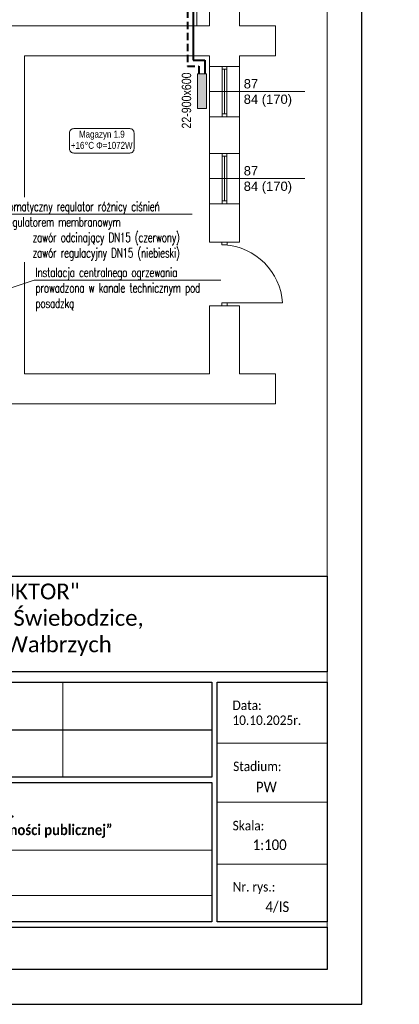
# Model space of a CAD drawing. Header units: millimetres. Extents: x -2390 to 43572, y -15084 to -12114.
# Tile 38 of 52: x 27559 to 28213, y -15084 to -13387. Entities that reach past the tile are written whole.
import ezdxf
from ezdxf import colors
from ezdxf.entities.mleader import LeaderData, LeaderLine
from ezdxf.enums import TextEntityAlignment as Align
from ezdxf.math import Vec2, Vec3

# ---------------------------------------------------------------- set-up
doc = ezdxf.new("R2010")
doc.units = ezdxf.units.MM
doc.linetypes.add('DASHED', pattern=[1.905, 1.27, -0.635])
for name, color, linetype, lineweight in [('@ opis C..O.', 7, 'Continuous', 18), ('IS-Działka (powrotna)', 5, 'DASHED', 40), ('IS-Działka (zasilająca)', 1, 'Continuous', 40), ('IS-Grzejnik', 7, 'Continuous', 5), ('IS-Grzejnik_etykieta', 7, 'Continuous', 5), ('IS-opis', 7, 'Continuous', 25), ('IS-ramka', 7, 'Continuous', 15), ('opisy', 5, 'Continuous', 5), ('stolarka', 3, 'Continuous', 9), ('ściany nośne', 1, 'Continuous', 25)]:
    doc.layers.add(name, color=color, linetype=linetype, lineweight=lineweight)
doc.layers.add('IS-pomocnicze', color=2, linetype='Continuous', plot=False)
doc.layers.add('IS-Room (Automatic)', color=7, linetype='Continuous', lineweight=5, true_color=0x000000)
doc.styles.add('Arial_Narrow_____', font='ARIALN.TTF')
doc.styles.add('ROMANS', font='romans.shx', dxfattribs={"height": 1})
doc.styles.add('SIMPLEX', font='simplex.shx', dxfattribs={"width": 0.75})
doc.styles.get("Standard").update_dxf_attribs({"font": 'arial.ttf'})
doc.styles.add('TABELKA', font='romans.shx', dxfattribs={"width": 0.9})

# ---------------------------------------------------------------- blocks, each defined once
blk = doc.blocks.new('_None')

msp = doc.modelspace()

# ---------------------------------------------------------------- hatches: boundary and pattern name
at = {"layer": 'IS-Grzejnik', "transparency": 33554687, "extrusion": (0, 0, -1)}
msp.add_hatch(color=256, dxfattribs=at).paths.add_polyline_path([(-27880.3, -13480), (-27880.4, -13540), (-27865.2, -13540.1), (-27865.2, -13480.1)])

# ---------------------------------------------------------------- linework, layer by layer
at = {"color": 0, "lineweight": 15, "ltscale": 10}
for p, q in [((27633.1, -14692.6), (27633.1, -14528.8)), ((28088.3, -14633.9), (27899, -14633.9)), ((28088.3, -14735.4), (27899, -14735.4)), ((27889.9, -14818.4), (26586.8, -14818.4)), ((27899, -14842.3), (28088.3, -14842.3)), ((27889.9, -14896.6), (26586.8, -14896.6))]:
    msp.add_line(p, q, dxfattribs=at)
at = {"color": 0, "ltscale": 10}
msp.add_line((26586.8, -14610.7), (27889.9, -14610.7), dxfattribs=at)
for points in [[(26586.8, -14346.1), (28088.3, -14346.1), (28088.3, -14510.6), (26586.8, -14510.6)], [(26586.8, -14528.8), (27889.9, -14528.8), (27889.9, -14692.6), (26586.8, -14692.6)], [(27899, -14528.8), (28088.3, -14528.8), (28088.3, -14942.1), (27899, -14942.1)], [(26586.8, -14701.7), (27889.9, -14701.7), (27889.9, -14942.1), (26586.8, -14942.1)], [(26586.8, -14951.2), (28088.3, -14951.2), (28088.3, -15024), (26586.8, -15024)]]:
    msp.add_lwpolyline(points, close=True, dxfattribs=at)
at = {"layer": 'IS-Działka (zasilająca)'}
msp.add_line((27877.5, -13456.7), (27877.5, -13480), dxfattribs=at)
at = {"layer": 'IS-Grzejnik', "extrusion": (0, 0, -1)}
msp.add_lwpolyline([(-27880.3, -13480), (-27880.4, -13540), (-27865.2, -13540.1), (-27865.2, -13480.1)], close=True, dxfattribs=at)
at = {"layer": 'IS-pomocnicze', "transparency": 33554687}
msp.add_lwpolyline([(22148.3, -15084), (28148.3, -15084), (28148.3, -12114), (22148.3, -12114), (22148.3, -15084)], dxfattribs=at)
at = {"layer": 'IS-ramka', "transparency": 33554687}
msp.add_lwpolyline([(22208.3, -15024), (28088.3, -15024), (28088.3, -12174), (22208.3, -12174)], close=True, dxfattribs=at)
at = {"layer": 'IS-Room (Automatic)'}
msp.add_lwpolyline([(27652, -13616.7), (27748.2, -13616.7, 0.414214), (27755.7, -13609.2), (27755.7, -13582, 0.414214), (27748.2, -13574.5), (27652, -13574.5, 0.414214), (27644.5, -13582), (27644.5, -13609.2, 0.414214)], format="xyb", close=True, dxfattribs=at)
at = {"layer": 'opisy', "color": 252, "lineweight": 0}
for p, q in [((27885.7, -13510.7), (28050.2, -13510.7)), ((27885.7, -13660.7), (28050.2, -13660.7))]:
    msp.add_line(p, q, dxfattribs=at)
at = {"layer": 'stolarka', "color": 252, "lineweight": 0}
for p, q in [((27907.7, -13472.2), (27907.7, -13467.2)), ((27915.7, -13472.2), (27907.7, -13472.2)), ((27907.7, -13472.2), (27907.7, -13549.2)), ((27911.7, -13472.2), (27911.7, -13549.2)), ((27915.7, -13467.2), (27915.7, -13472.2)), ((27915.7, -13472.2), (27915.7, -13549.2)), ((27915.7, -13549.2), (27907.7, -13549.2)), ((27907.7, -13549.2), (27907.7, -13554.2)), ((27915.7, -13554.2), (27915.7, -13549.2)), ((27907.7, -13622.2), (27907.7, -13617.2)), ((27915.7, -13622.2), (27907.7, -13622.2)), ((27907.7, -13622.2), (27907.7, -13699.2)), ((27911.7, -13622.2), (27911.7, -13699.2)), ((27915.7, -13617.2), (27915.7, -13622.2)), ((27915.7, -13622.2), (27915.7, -13699.2)), ((27915.7, -13699.2), (27907.7, -13699.2)), ((27907.7, -13699.2), (27907.7, -13704.2)), ((27915.7, -13704.2), (27915.7, -13699.2)), ((27907.2, -13774.7), (27907.2, -13770.2)), ((27916.2, -13774.7), (27907.2, -13774.7)), ((27916.2, -13774.7), (27916.2, -13770.2)), ((27907.2, -13874.7), (27907.2, -13880.2)), ((27916.2, -13874.7), (27907.2, -13874.7)), ((27911.7, -13874.7), (28011.7, -13874.7)), ((27916.2, -13874.7), (27916.2, -13880.2))]:
    msp.add_line(p, q, dxfattribs=at)
msp.add_lwpolyline([(28011.7, -13874.7, 0.370701), (27911.7, -13774.7)], format="xyb", dxfattribs=at)
at = {"layer": 'ściany nośne', "color": 252, "lineweight": 0}
for p, q in [((27937.7, -12775.2), (27937.7, -13397.2)), ((27885.7, -12827.2), (27885.7, -13397.2)), ((27863.7, -13334.2), (27863.7, -13397.2)), ((27885.7, -13397.2), (27182.7, -13397.2)), ((27937.7, -13397.2), (27999.7, -13397.2)), ((27999.7, -13397.2), (27999.7, -13449.2)), ((27566.7, -13997.2), (27566.7, -13449.2)), ((27566.7, -13449.2), (27885.7, -13449.2)), ((27885.7, -13449.2), (27885.7, -13770.2)), ((27885.7, -13449.2), (27885.7, -13770.2)), ((27937.7, -13449.2), (27937.7, -13770.2)), ((27937.7, -13449.2), (27947.7, -13449.2)), ((27937.7, -13449.2), (27999.7, -13449.2)), ((27885.7, -13467.2), (27937.7, -13467.2)), ((27885.7, -13554.2), (27937.7, -13554.2)), ((27937.7, -13617.2), (27885.7, -13617.2)), ((27937.7, -13704.2), (27885.7, -13704.2)), ((27937.7, -13770.2), (27885.7, -13770.2)), ((27885.7, -13880.2), (27885.7, -13997.2)), ((27885.7, -13880.2), (27885.7, -13997.2)), ((27937.7, -13880.2), (27885.7, -13880.2)), ((27937.7, -13880.2), (27937.7, -13997.2)), ((27885.7, -13997.2), (27566.7, -13997.2)), ((27885.7, -13997.2), (27628.7, -13997.2)), ((27947.7, -13997.2), (27937.7, -13997.2)), ((27999.7, -13997.2), (27937.7, -13997.2)), ((27999.7, -14049.2), (27999.7, -13997.2)), ((27999.7, -14049.2), (26000.7, -14049.2))]:
    msp.add_line(p, q, dxfattribs=at)

# ---------------------------------------------------------------- texts
at = {"color": 0, "ltscale": 10, "char_height": 27.3, "width": 1403.675, "attachment_point": 1}
for insert in [(18343.7, -14358.7), (26613.5, -14358.7)]:
    msp.add_mtext('\\pi354.59;{\\fCalibri|b0|i0|c0|p34;Pracownia Projektowa "KONSTRUKTOR"\\P\\pi239.68;siedziba: ul. Wojska Polskiego 5, 58-160 Świebodzice,\\P\\pi297.58;biuro: ul. Broniewskiego 1B, 58-309 Wałbrzych}', dxfattribs=dict(at, insert=insert))
at = {"color": 0, "ltscale": 10, "attachment_point": 1, "style": 'TABELKA'}
for s, insert, char_height, width in [('\\fCalibri|b0|i0|c0|p0;\\W0.9;Data:', (27925.5, -14560.3), 16.38, 198.396), ('{\\fCalibri|b0|i0|c238|p34;10.10.2025r.}', (27925.2, -14586.1), 16.38, 198.38), ('\\fCalibri|b0|i0|c0|p0;\\W0.9;Stadium:', (27926.5, -14665.6), 16.38, 198.396), ('{\\fCalibri|b0|i0|c238|p34;PW}', (27965.7, -14700.3), 18.2, 42.786), ('\\fCalibri|b0|i0|c0|p0;\\W0.9;Skala:', (27925.6, -14767.8), 16.38, 198.396), ('{\\fCalibri|b0|i0|c0|p0;1:100}', (27960.1, -14799.9), 18.2, 198.38), ('\\fCalibri|b0|i0|c0|p0;\\W0.9;Nr. rys.:', (27925.9, -14873.2), 16.38, 198.396), ('{\\fCalibri|b0|i0|c238|p34;4/IS}', (27982.1, -14906.7), 18.2, 198.38)]:
    msp.add_mtext(s, dxfattribs=dict(at, insert=insert, char_height=char_height, width=width))
at = {"color": 0, "ltscale": 10, "attachment_point": 1}
for s, insert, char_height, style in [('\\pt377.8,755.57;{\\fCalibri|b1|i0|c238|p34;\\C256;Termomodernizacja budynku i podniesienie warunków przeciwpożarowych \\Pbudynku Żłobka Miejskiego przy ul. Letniej 7 w Złotoryi w ramach zadań pn. \\P„Aktywny Maluch 2022-2029” oraz  „Termomodernizacja obiektów użyteczności publicznej”}', (26755.7, -14713.5), 18.2, 'TABELKA'), ('\\pi-599.48;{\\fCalibri|b0|i0|c0|p34;\\W0.9;Zastrzega się wszelkie prawa wynikajace z Ustawy o prawie autorskim. Rysunek niniejszy nie może być w całości lub w części przerysowany,\\P\\pi-400.79;                      uzupełniony lub odstąpiony komukolwiek, bez pisemnej zgody firmy projektowej }', (33829.8, -14962.6), 15, 'ROMANS')]:
    msp.add_mtext(s, dxfattribs=dict(at, insert=insert, char_height=char_height, style=style))
at = {"layer": 'IS-Room (Automatic)', "style": 'Arial_Narrow_____'}
msp.add_text('Magazyn 1.9', height=12, dxfattribs=at).set_placement((27700.2, -13593.7), align=Align.BOTTOM_CENTER)
msp.add_text('+16°C', height=12, dxfattribs=at).set_placement((27686.8, -13597.4), align=Align.TOP_RIGHT)
msp.add_text('Φ=1072W', height=12, dxfattribs=at).set_placement((27690.5, -13597.4), align=Align.TOP_LEFT)
at = {"layer": 'opisy', "color": 252, "lineweight": 0, "char_height": 16, "width": 104.913, "attachment_point": 1}
for insert in [(27944.7, -13489.2), (27944.7, -13639.2)]:
    msp.add_mtext('87\\P84 (170)', dxfattribs=dict(at, insert=insert))

# ---------------------------------------------------------------- next in the draw order: texts
at = {"layer": 'IS-Grzejnik_etykieta', "lineweight": 0, "insert": (27838, -13574.5), "char_height": 16, "attachment_point": 1, "rotation": 90, "bg_fill": 2}
msp.add_mtext_dynamic_manual_height_columns('{\\fArial Narrow|b0|i0|c238|p34;22-900x600}', width=61.082, gutter_width=299.6, heights=[0], dxfattribs=at)

# ---------------------------------------------------------------- next in the draw order: leaders
at = {"layer": '@ opis C..O.'}
ml = msp.add_multileader_mtext('Standard', dxfattribs=at)
ml.set_content('{\\Fsimplex|c238;\\W0.7;\\T0.95;Automatyczny regulator różnicy ciśnień \\Pz regulatorem membranowym \\P\\pxi-2,l2,t4;\\A1;-^Izawór odcinający DN15\\A0; (czerwony) \\P-^Izawór regulacyjny \\A1;DN15\\A0; (niebieski\\A1;)}', color=256, style='ROMANS')
ml.set_leader_properties(color=256, linetype='ByLayer', lineweight=5)
ml.set_arrow_properties(name='NONE')
ml.build(insert=Vec2(0, 0))
ml.multileader.update_dxf_attribs({"text_left_attachment_type": 6, "text_right_attachment_type": 6, "dogleg_length": 0, "arrow_head_size": 0})
ctx = ml.context
ctx.base_point, ctx.char_height, ctx.arrow_head_size, ctx.plane_origin = Vec3(27514.9, -13722), 16, 0, Vec3(28246.4, -14279.7)
ctx.left_attachment, ctx.right_attachment = 6, 6
notes = []
notes.append((ctx, [(0, (1, 1, 0), (27514.9, -13722), (1, 0), 0, [(0, [(27380.3, -13905)], 0, [])])]))
ctx.mtext.insert, ctx.mtext.width, ctx.mtext.line_spacing_style, ctx.mtext.flow_direction = Vec3(27516.9, -13700.7), 335.715, 2, 5
ctx.mtext.has_bg_fill, ctx.mtext.bg_color, ctx.mtext.bg_scale_factor, ctx.mtext.bg_transparency, ctx.mtext.use_window_bg_color = 1, -1027028792, 1.5, 0, 1
for ctx, leaders in notes:
    for number, flags, end, landing, length, lines in leaders:
        leader = LeaderData()
        leader.index, (leader.has_last_leader_line, leader.has_dogleg_vector, leader.attachment_direction) = number, flags
        leader.last_leader_point, leader.dogleg_vector, leader.dogleg_length = Vec3(end), Vec3(landing), length
        for number, points, colour, breaks in lines:
            line = LeaderLine()
            line.index, line.vertices, line.color, line.breaks = number, Vec3.list(points), colors.encode_raw_color(colour), breaks
            leader.lines.append(line)
        ctx.leaders.append(leader)

# ---------------------------------------------------------------- next in the draw order: linework, layer by layer
at = {"layer": 'IS-Działka (powrotna)', "ltscale": 10}
for p, q in [((27847.7, -13314), (27847.6, -13466.6)), ((27847.6, -13466.6), (27867.5, -13466.6)), ((27867.5, -13466.6), (27867.5, -13480.1))]:
    msp.add_line(p, q, dxfattribs=at)
at = {"layer": 'IS-Działka (zasilająca)'}
for p, q in [((27857.7, -13324.1), (27857.5, -13456.7)), ((27857.5, -13456.7), (27877.5, -13456.7))]:
    msp.add_line(p, q, dxfattribs=at)

# ---------------------------------------------------------------- next in the draw order: leaders
at = {"layer": 'IS-opis', "transparency": 33554687}
ml = msp.add_multileader_mtext('Standard', dxfattribs=at)
ml.set_content('{\\W0.7;\\T0.95;\\C256;Instalacja centralnego ogrzewania  \\Pprowadzona w kanale technicznym pod posadzką}', color=252, style='SIMPLEX')
ml.set_leader_properties(color=256, linetype='ByLayer', lineweight=5)
ml.set_arrow_properties(name='NONE')
ml.build(insert=Vec2(0, 0))
ml.multileader.update_dxf_attribs({"text_left_attachment_type": 6, "text_right_attachment_type": 6, "dogleg_length": 0, "arrow_head_size": 0})
ctx = ml.context
ctx.base_point, ctx.char_height, ctx.arrow_head_size, ctx.plane_origin = Vec3(27583.7, -13835.6), 16, 0, Vec3(18505.6, -13801.2)
ctx.left_attachment, ctx.right_attachment = 6, 6
notes = []
notes.append((ctx, [(0, (1, 1, 0), (27583.7, -13835.6), (1, 0), 0, [(0, [(27395.8, -13898.1)], 0, [])])]))
ctx.mtext.insert, ctx.mtext.width, ctx.mtext.defined_height, ctx.mtext.line_spacing_style, ctx.mtext.flow_direction = Vec3(27585.7, -13814.3), 316.165, 16.2, 2, 5
for ctx, leaders in notes:
    for number, flags, end, landing, length, lines in leaders:
        leader = LeaderData()
        leader.index, (leader.has_last_leader_line, leader.has_dogleg_vector, leader.attachment_direction) = number, flags
        leader.last_leader_point, leader.dogleg_vector, leader.dogleg_length = Vec3(end), Vec3(landing), length
        for number, points, colour, breaks in lines:
            line = LeaderLine()
            line.index, line.vertices, line.color, line.breaks = number, Vec3.list(points), colors.encode_raw_color(colour), breaks
            leader.lines.append(line)
        ctx.leaders.append(leader)

doc.saveas('drawing.dxf')
